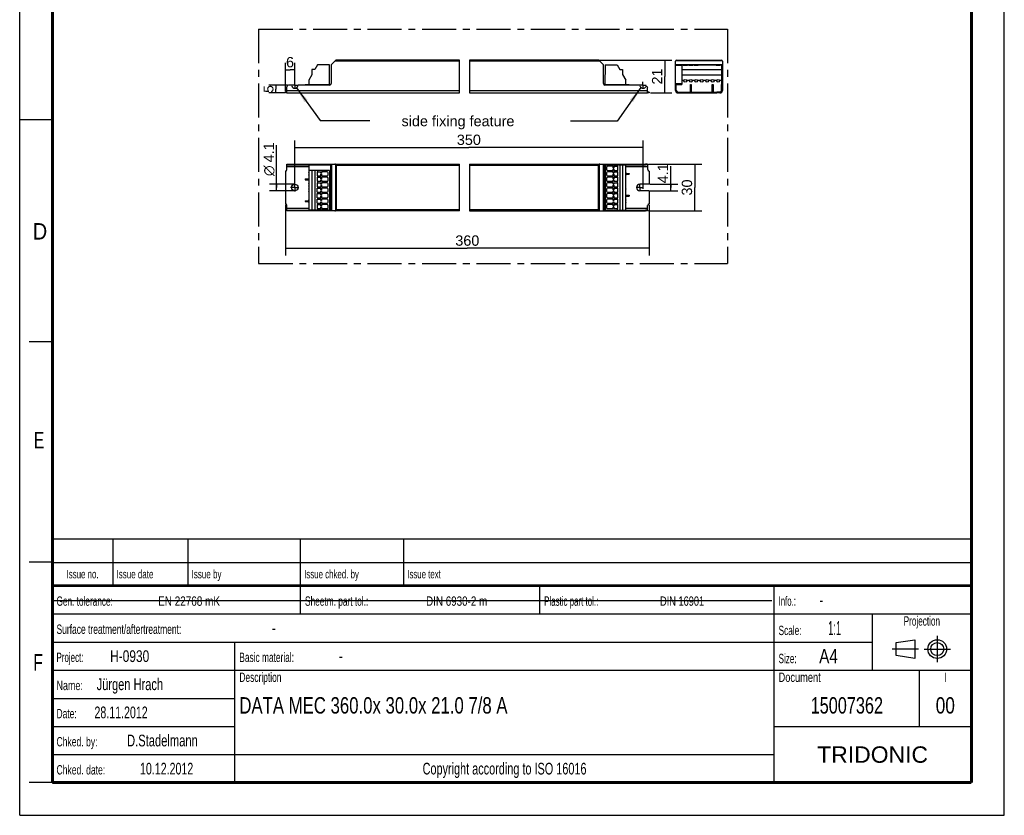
# Model space of a CAD drawing. Header units: millimetres. Extents: x 0 to 210, y 0 to 297.
# Tile 1 of 6: x 0 to 210, y 0 to 170. Entities that reach past the tile are written whole.
import ezdxf
from ezdxf.enums import TextEntityAlignment as Align

# ---------------------------------------------------------------- set-up
doc = ezdxf.new("R2010")
doc.units = ezdxf.units.MM
doc.header["$LTSCALE"] = 19.36
doc.linetypes.add('CENTER', pattern=[0.6, 0.375, -0.075, 0.075, -0.075])
doc.layers.get('0').update_dxf_attribs({"linetype": 'CONTINUOUS'})
for name, color, linetype in [('DEFAULT_1', 7, 'CENTER'), ('Z_AXIS', 7, 'CONTINUOUS'), ('Z_DIM_2D', 7, 'CONTINUOUS'), ('Z_NOTICE', 7, 'CONTINUOUS'), ('Z_SURFACE', 7, 'CONTINUOUS')]:
    doc.layers.add(name, color=color, linetype=linetype)
doc.styles.get("Standard").update_dxf_attribs({"font": 'txt', "width": 0.7})
doc.styles.add('TEXTSTYLE_2', font='txt', dxfattribs={"width": 0.75})
doc.styles.add('TEXTSTYLE_3', font='helveticaneueltw1g-ltcn.otf')
doc.styles.add('TEXTSTYLE_4', font='gdt', dxfattribs={"width": 0.7})
doc.styles.add('TEXTSTYLE_5', font='arial.ttf')
doc.dimstyles.new('DIMSTYLE_1', dxfattribs={"dimtxt": 2.2, "dimasz": 3.5, "dimexe": 0.18, "dimexo": 0.0625, "dimgap": 0.09, "dimtad": 1, "dimdec": 1, "dimlfac": 3, "dimdsep": 46, "dimtxsty": 'TEXTSTYLE_3', "dimblk": '_FILLED', "dimblk1": '_FILLED', "dimblk2": '_FILLED', "dimcen": 0.09, "dimclrt": 5, "dimadec": 0, "dimazin": 0, "dimtp": 0.1, "dimtm": 0.1, "dimtfac": 1, "dimtdec": 1, "dimtofl": 0, "dimtmove": 0, "dimatfit": 3, "dimldrblk": '_FILLED', "dimfxl": 1, "dimtolj": 1, "dimarcsym": 0})
doc.dimstyles.new('DIMSTYLE_2', dxfattribs={"dimtxt": 2.2, "dimasz": 3.5, "dimexe": 0.18, "dimexo": 0.0625, "dimgap": 0.09, "dimtad": 1, "dimdec": 1, "dimlfac": 3, "dimdsep": 46, "dimtxsty": 'TEXTSTYLE_3', "dimblk": '_FILLED', "dimblk1": '_FILLED', "dimblk2": '_FILLED', "dimcen": 0.09, "dimclrt": 5, "dimadec": 0, "dimazin": 0, "dimtp": 0.2, "dimtm": 0.2, "dimtfac": 1, "dimtdec": 1, "dimtofl": 0, "dimtmove": 0, "dimatfit": 3, "dimldrblk": '_FILLED', "dimfxl": 1, "dimtolj": 1, "dimarcsym": 0})
doc.dimstyles.new('DIMSTYLE_3', dxfattribs={"dimtxt": 2.2, "dimasz": 3.5, "dimexe": 0.18, "dimexo": 0.0625, "dimgap": 0.09, "dimtad": 1, "dimdec": 1, "dimlfac": 3, "dimdsep": 46, "dimtxsty": 'TEXTSTYLE_3', "dimblk": '_FILLED', "dimblk1": '_FILLED', "dimblk2": '_FILLED', "dimcen": 0.09, "dimclrt": 5, "dimadec": 0, "dimazin": 0, "dimtp": 0.5, "dimtm": 0.5, "dimtfac": 1, "dimtdec": 1, "dimtofl": 0, "dimtmove": 0, "dimatfit": 3, "dimldrblk": '_FILLED', "dimfxl": 1, "dimtolj": 1, "dimarcsym": 0})
doc.dimstyles.new('DIMSTYLE_4', dxfattribs={"dimtxt": 2.1, "dimasz": 3.5, "dimexe": 0.18, "dimexo": 0.0625, "dimgap": 0.09, "dimtad": 1, "dimdec": 1, "dimlfac": 3, "dimdsep": 46, "dimtxsty": 'TEXTSTYLE_3', "dimblk": '_FILLED', "dimblk1": '_FILLED', "dimblk2": '_FILLED', "dimcen": 0.09, "dimclrt": 5, "dimadec": 0, "dimazin": 0, "dimtp": 0.1, "dimtm": 0.1, "dimtfac": 1, "dimtdec": 1, "dimtofl": 0, "dimtmove": 0, "dimatfit": 3, "dimldrblk": '_FILLED', "dimfxl": 1, "dimtolj": 1, "dimarcsym": 0})
doc.dimstyles.get("Standard").update_dxf_attribs({"dimtxt": 3.5, "dimasz": 3.5, "dimexe": 0.18, "dimexo": 0.0625, "dimgap": 0.09, "dimtad": 1, "dimdec": 1, "dimdsep": 46, "dimtxsty": 'STANDARD', "dimblk": '_FILLED', "dimblk1": '_FILLED', "dimblk2": '_FILLED', "dimcen": 0.09, "dimclrt": 5, "dimadec": 0, "dimazin": 0, "dimtol": 1, "dimtp": 0.1, "dimtm": 0.1, "dimtfac": 1, "dimtdec": 1, "dimtofl": 0, "dimtmove": 0, "dimatfit": 3, "dimldrblk": '_FILLED', "dimfxl": 1, "dimtolj": 1, "dimarcsym": 0})

# ---------------------------------------------------------------- blocks, each defined once
blk = doc.blocks.new('SYMBOL_2_BL0', base_point=(192.31, 35.47))
at = {"color": 2, "linetype": 'CONTINUOUS'}
for p, q in [((186.91, 36.87), (190.91, 37.47)), ((186.91, 34.07), (186.91, 36.87)), ((190.91, 37.47), (190.91, 33.47)), ((190.91, 33.47), (186.91, 34.07))]:
    blk.add_line(p, q, dxfattribs=at)
for radius in [2, 1.4]:
    blk.add_circle((195.71, 35.47), radius, dxfattribs=at)
at = {"layer": 'DEFAULT_1', "color": 2, "linetype": 'CENTER'}
for p, q in [((195.71, 38.27), (195.71, 32.67)), ((191.71, 35.47), (186.11, 35.47)), ((192.91, 35.47), (198.5, 35.47))]:
    blk.add_line(p, q, dxfattribs=at)
blk = doc.blocks.new('*D0')
at = {"layer": 'Z_DIM_2D', "color": 2, "linetype": 'CONTINUOUS'}
for p, q in [((138.85, 133.96), (138.85, 138.53)), ((134.43, 134.64), (140.35, 134.64)), ((138.85, 134.64), (138.85, 133.96)), ((134.4, 133.28), (140.35, 133.28)), ((138.85, 133.28), (138.85, 133.96))]:
    blk.add_line(p, q, dxfattribs=at)
at = {"layer": 'Z_DIM_2D', "color": 5, "linetype": 'CONTINUOUS', "style": 'TEXTSTYLE_3'}
blk.add_text('4.1', height=2.2, rotation=90, dxfattribs=at).set_placement((138.3, 134.84))
blk = doc.blocks.new('_FILLED')
at = {"color": 0, "linetype": 'BYBLOCK'}
blk.add_solid([(0, 0), (-1, 0.125), (-1, -0.125)], dxfattribs=at)
blk = doc.blocks.new('_NONE')
blk = doc.blocks.new('*D1')
at = {"layer": 'Z_DIM_2D', "color": 2, "linetype": 'CONTINUOUS'}
for p, q in [((54.78, 133.96), (54.78, 143.02)), ((58.66, 134.64), (53.28, 134.64)), ((54.78, 134.64), (54.78, 133.96)), ((58.66, 133.28), (53.28, 133.28)), ((54.78, 133.28), (54.78, 133.96))]:
    blk.add_line(p, q, dxfattribs=at)
at = {"layer": 'Z_DIM_2D', "color": 5, "linetype": 'CONTINUOUS'}
for s, style, p in [('4.1', 'TEXTSTYLE_3', (54.23, 139.32)), ('n', 'TEXTSTYLE_4', (54.23, 136.39))]:
    blk.add_text(s, height=2.2, rotation=90, dxfattribs=dict(at, style=style)).set_placement(p)
blk = doc.blocks.new('*D2')
at = {"layer": 'Z_DIM_2D', "color": 2, "linetype": 'CONTINUOUS'}
for p, q in [((123.65, 161.14), (139.1, 161.14)), ((137.6, 161.14), (137.6, 157.64)), ((137.6, 154.14), (137.6, 157.64)), ((134.56, 154.14), (139.1, 154.14))]:
    blk.add_line(p, q, dxfattribs=at)
at = {"layer": 'Z_DIM_2D', "color": 5, "linetype": 'CONTINUOUS', "style": 'TEXTSTYLE_3'}
blk.add_text('21', height=2.2, rotation=90, dxfattribs=at).set_placement((137.05, 157.64), align=Align.CENTER)
blk = doc.blocks.new('*D3')
at = {"layer": 'Z_DIM_2D', "color": 2, "linetype": 'CONTINUOUS'}
for p, q in [((56.66, 154.41), (56.66, 160.55)), ((58.66, 156.45), (58.66, 160.55)), ((56.66, 159.05), (57.66, 159.05)), ((58.66, 159.05), (57.66, 159.05))]:
    blk.add_line(p, q, dxfattribs=at)
at = {"layer": 'Z_DIM_2D', "color": 5, "linetype": 'CONTINUOUS', "style": 'TEXTSTYLE_3'}
blk.add_text('6', height=2.2, dxfattribs=at).set_placement((57.66, 159.6), align=Align.CENTER)
blk = doc.blocks.new('*D4')
at = {"layer": 'Z_DIM_2D', "color": 2, "linetype": 'CONTINUOUS'}
for p, q in [((56.66, 130.23), (56.66, 119.48)), ((134.27, 130.23), (134.27, 119.48)), ((56.66, 120.98), (95.47, 120.98)), ((134.27, 120.98), (95.47, 120.98))]:
    blk.add_line(p, q, dxfattribs=at)
at = {"layer": 'Z_DIM_2D', "color": 5, "linetype": 'CONTINUOUS', "style": 'TEXTSTYLE_3'}
blk.add_text('360', height=2.2, dxfattribs=at).set_placement((95.47, 121.53), align=Align.CENTER)
blk = doc.blocks.new('*D5')
at = {"layer": 'Z_DIM_2D', "color": 2, "linetype": 'CONTINUOUS'}
for p, q in [((134.1, 138.96), (145.46, 138.96)), ((143.96, 138.96), (143.96, 133.96)), ((143.96, 128.96), (143.96, 133.96)), ((134.09, 128.96), (145.46, 128.96))]:
    blk.add_line(p, q, dxfattribs=at)
at = {"layer": 'Z_DIM_2D', "color": 5, "linetype": 'CONTINUOUS', "style": 'TEXTSTYLE_3'}
blk.add_text('30', height=2.2, rotation=90, dxfattribs=at).set_placement((143.41, 133.96), align=Align.CENTER)
blk = doc.blocks.new('*D6')
at = {"layer": 'Z_DIM_2D', "color": 2, "linetype": 'CONTINUOUS'}
for p, q in [((58.66, 134.84), (58.66, 143.99)), ((132.94, 136.06), (132.94, 143.99)), ((58.66, 142.49), (95.8, 142.49)), ((132.94, 142.49), (95.8, 142.49))]:
    blk.add_line(p, q, dxfattribs=at)
at = {"layer": 'Z_DIM_2D', "color": 5, "linetype": 'CONTINUOUS', "style": 'TEXTSTYLE_3'}
blk.add_text('350', height=2.2, dxfattribs=at).set_placement((95.8, 143.04), align=Align.CENTER)
blk = doc.blocks.new('*D7')
at = {"layer": 'Z_DIM_2D', "color": 2, "linetype": 'CONTINUOUS'}
for p, q in [((57.14, 155.8), (53.14, 155.8)), ((54.64, 155.8), (54.64, 154.97)), ((56.53, 154.14), (53.14, 154.14)), ((54.64, 154.14), (54.64, 154.97))]:
    blk.add_line(p, q, dxfattribs=at)
at = {"layer": 'Z_DIM_2D', "color": 5, "linetype": 'CONTINUOUS', "style": 'TEXTSTYLE_3'}
blk.add_text('5', height=2.1, rotation=90, dxfattribs=at).set_placement((54.12, 154.97), align=Align.CENTER)

msp = doc.modelspace()

# ---------------------------------------------------------------- linework, layer by layer
at = {"color": 2, "linetype": 'CONTINUOUS'}
for p, q in [((0, 0), (0, 297)), ((210, 0), (210, 297)), ((93.811, 154.137), (93.811, 161.137)), ((95.922, 161.137), (95.922, 154.137)), ((0, 148.5), (7, 148.5)), ((93.811, 128.958), (93.811, 138.958)), ((95.922, 138.958), (95.922, 128.958)), ((7, 101), (2, 101)), ((6.914, 48.96), (6.914, 58.96)), ((6.914, 58.96), (202.914, 58.96)), ((19.914, 48.96), (19.914, 58.96)), ((35.914, 48.96), (35.914, 58.96)), ((59.914, 48.96), (59.914, 58.96)), ((81.914, 48.96), (81.914, 58.96)), ((202.914, 48.96), (202.914, 58.96)), ((7, 54), (2, 54)), ((6.914, 53.96), (202.914, 53.96)), ((6.914, 6.96), (6.914, 48.96)), ((6.914, 48.96), (202.914, 48.96)), ((6.914, 48.96), (202.914, 48.96)), ((59.914, 42.96), (59.914, 48.96)), ((110.914, 42.96), (110.914, 48.96)), ((160.914, 6.96), (160.914, 48.96)), ((202.914, 6.96), (202.914, 48.96)), ((6.914, 42.96), (202.914, 42.96)), ((181.914, 30.96), (181.914, 42.96)), ((6.914, 36.96), (181.914, 36.96)), ((45.914, 6.96), (45.914, 36.96)), ((6.914, 30.96), (202.914, 30.96)), ((191.914, 18.96), (191.914, 30.96)), ((6.914, 24.96), (45.914, 24.96)), ((6.914, 18.96), (45.914, 18.96)), ((160.914, 18.96), (202.914, 18.96)), ((6.914, 12.96), (160.914, 12.96)), ((7, 7), (2, 7)), ((6.914, 6.96), (202.914, 6.96)), ((0, 0), (210, 0))]:
    msp.add_line(p, q, dxfattribs=at)
at = {"color": 7, "linetype": 'CONTINUOUS'}
for p, q in [((63.52, 160.12), (62.98, 159.155)), ((66.062, 160.12), (63.52, 160.12)), ((66.095, 155.954), (66.062, 160.12)), ((66.429, 160.04), (66.429, 156.137)), ((66.497, 160.205), (67.36, 161.069)), ((93.811, 161.137), (67.525, 161.137)), ((123.405, 161.137), (95.922, 161.137)), ((123.57, 161.069), (124.434, 160.205)), ((124.502, 156.137), (124.502, 160.04)), ((124.869, 160.12), (124.835, 155.954)), ((124.869, 160.12), (127.444, 160.12)), ((127.444, 160.12), (127.969, 159.154)), ((139.88, 154.67), (139.88, 160.904)), ((140.113, 161.137), (149.647, 161.137)), ((141.23, 160.12), (141.23, 155.954)), ((149.697, 160.12), (149.697, 155.954)), ((149.88, 160.904), (149.88, 154.67)), ((62.329, 158.024), (61.662, 156.872)), ((62.329, 159.155), (62.329, 158.024)), ((62.98, 159.155), (62.329, 159.155)), ((127.969, 159.154), (128.602, 159.154)), ((128.602, 159.154), (128.602, 158.057)), ((128.602, 158.057), (129.269, 156.87)), ((141.23, 159.155), (149.697, 159.155)), ((141.23, 158.024), (149.697, 158.024)), ((56.995, 154.137), (56.995, 155.47)), ((57.846, 155.804), (57.329, 155.804)), ((66.095, 155.804), (59.479, 155.804)), ((60.912, 155.837), (60.912, 155.804)), ((60.979, 155.904), (61.662, 155.904)), ((61.662, 156.872), (61.662, 155.804)), ((61.662, 155.954), (66.374, 155.954)), ((124.557, 155.954), (129.269, 155.954)), ((132.119, 155.804), (124.835, 155.804)), ((129.269, 155.804), (129.269, 156.87)), ((129.269, 155.904), (129.952, 155.904)), ((130.019, 155.804), (130.019, 155.837)), ((139.88, 155.804), (140.047, 155.804)), ((140.047, 154.67), (140.047, 155.954)), ((140.047, 155.954), (141.23, 155.954)), ((143.047, 154.304), (143.047, 155.904)), ((143.047, 155.904), (143.213, 155.904)), ((143.213, 155.904), (143.213, 154.304)), ((147.713, 155.904), (147.88, 155.904)), ((147.713, 154.304), (147.713, 155.904)), ((147.88, 155.904), (147.88, 154.304)), ((149.697, 155.954), (149.713, 155.954)), ((149.713, 154.67), (149.713, 155.954)), ((149.713, 155.804), (149.88, 155.804)), ((56.995, 154.137), (93.811, 154.137)), ((95.922, 154.137), (133.935, 154.137)), ((133.935, 154.137), (133.935, 155.226)), ((140.413, 154.304), (141.047, 154.304)), ((140.413, 154.137), (141.047, 154.137)), ((149.347, 154.304), (148.713, 154.304)), ((149.347, 154.137), (148.713, 154.137)), ((56.995, 137.792), (56.995, 138.958)), ((56.995, 138.958), (93.811, 138.958)), ((56.995, 138.792), (66.374, 138.792)), ((61.662, 138.792), (61.662, 137.608)), ((66.374, 129.125), (66.374, 138.792)), ((66.429, 138.958), (66.429, 128.958)), ((95.922, 138.958), (133.458, 138.958)), ((124.502, 138.958), (124.502, 128.958)), ((124.557, 138.792), (133.458, 138.792)), ((124.557, 138.792), (124.557, 129.125)), ((124.835, 138.775), (129.269, 138.775)), ((124.835, 138.775), (124.835, 129.142)), ((124.869, 138.775), (124.869, 129.142)), ((127.969, 138.775), (127.969, 129.142)), ((128.602, 138.775), (128.602, 129.142)), ((129.269, 138.792), (129.269, 138.775)), ((133.935, 138.792), (133.935, 137.792)), ((66.095, 137.608), (61.662, 137.608)), ((62.329, 137.608), (62.329, 129.142)), ((62.98, 137.608), (62.98, 129.142)), ((66.062, 137.608), (66.062, 129.142)), ((66.095, 137.608), (66.095, 129.142)), ((129.269, 136.958), (130.019, 136.958)), ((129.269, 136.792), (130.019, 136.792)), ((130.019, 136.958), (130.019, 136.792)), ((60.912, 135.792), (60.912, 135.625)), ((60.912, 135.792), (61.662, 135.792)), ((60.912, 135.625), (61.662, 135.625)), ((60.912, 131.125), (60.912, 130.958)), ((60.912, 131.125), (61.662, 131.125)), ((60.912, 130.958), (61.662, 130.958)), ((129.269, 132.292), (130.019, 132.292)), ((129.269, 132.125), (130.019, 132.125)), ((130.019, 132.292), (130.019, 132.125)), ((56.995, 128.958), (56.995, 130.125)), ((56.995, 129.125), (66.374, 129.125)), ((93.811, 128.958), (56.995, 128.958)), ((61.662, 129.142), (61.662, 129.125)), ((66.095, 129.142), (61.662, 129.142)), ((95.922, 128.958), (133.458, 128.958)), ((124.557, 129.125), (133.458, 129.125)), ((124.835, 129.142), (129.269, 129.142)), ((129.269, 129.142), (129.269, 129.125)), ((133.935, 129.125), (133.935, 130.125)), ((7.1, 45.829), (160.431, 45.819))]:
    msp.add_line(p, q, dxfattribs=at)
at = {"color": 9, "linetype": 'CONTINUOUS'}
for p, q in [((93.811, 160.904), (67.195, 160.904)), ((123.735, 160.904), (95.922, 160.904)), ((139.88, 160.205), (149.88, 160.205)), ((139.88, 160.04), (141.23, 160.04)), ((139.948, 161.069), (149.812, 161.069)), ((149.697, 160.04), (149.88, 160.04)), ((139.88, 156.137), (141.23, 156.137)), ((139.88, 155.47), (140.047, 155.47)), ((143.047, 155.837), (143.213, 155.837)), ((147.713, 155.837), (147.88, 155.837)), ((149.697, 156.137), (149.88, 156.137)), ((149.713, 155.47), (149.88, 155.47)), ((56.995, 154.67), (93.811, 154.67)), ((95.922, 154.67), (133.935, 154.67)), ((57.329, 138.958), (57.329, 138.792)), ((57.846, 138.792), (57.846, 138.958)), ((58.009, 138.792), (58.009, 138.958)), ((59.315, 138.958), (59.315, 138.792)), ((59.479, 138.958), (59.479, 138.792)), ((66.095, 138.958), (66.095, 138.792)), ((66.497, 138.958), (66.497, 128.958)), ((67.36, 138.89), (67.36, 129.027)), ((67.525, 138.725), (67.525, 129.192)), ((67.525, 138.725), (93.811, 138.725)), ((95.922, 138.725), (123.405, 138.725)), ((123.405, 138.725), (123.405, 129.192)), ((123.57, 138.89), (123.57, 129.027)), ((124.434, 138.958), (124.434, 128.958)), ((124.835, 138.792), (124.835, 138.958)), ((132.119, 138.792), (132.119, 138.958)), ((132.282, 138.792), (132.282, 138.958)), ((56.995, 138.425), (61.662, 138.425)), ((129.269, 138.425), (133.935, 138.425)), ((129.952, 136.958), (129.952, 136.792)), ((60.979, 135.792), (60.979, 135.625)), ((60.979, 131.125), (60.979, 130.958)), ((129.952, 132.292), (129.952, 132.125)), ((61.662, 129.492), (56.995, 129.492)), ((57.329, 129.125), (57.329, 128.958)), ((57.846, 128.958), (57.846, 129.125)), ((58.009, 128.958), (58.009, 129.125)), ((59.315, 129.125), (59.315, 128.958)), ((59.479, 129.125), (59.479, 128.958)), ((66.095, 129.125), (66.095, 128.958)), ((93.811, 129.192), (67.525, 129.192)), ((123.405, 129.192), (95.922, 129.192)), ((124.835, 128.958), (124.835, 129.125)), ((133.935, 129.492), (129.269, 129.492)), ((132.119, 128.958), (132.119, 129.125)), ((132.282, 128.958), (132.282, 129.125))]:
    msp.add_line(p, q, dxfattribs=at)
at = {"color": 7, "linetype": 'CONTINUOUS'}
for points, const_width in [([(7, 7), (7, 290)], 0.7), ([(203, 7), (203, 290)], 0.7), ([(7, 49), (203, 49)], 0.5), ([(7, 7), (203, 7)], 0.7)]:
    msp.add_lwpolyline(points, dxfattribs=dict(at, const_width=const_width))
for points in [[(67.36, 138.89), (67.339, 138.909), (67.315, 138.925), (67.289, 138.939), (67.26, 138.949), (67.229, 138.956), (67.195, 138.958)], [(67.412, 138.839), (67.385, 138.865), (67.36, 138.89)], [(67.525, 138.725), (67.496, 138.754), (67.468, 138.783), (67.412, 138.839)], [(123.519, 138.839), (123.463, 138.783), (123.435, 138.754), (123.405, 138.725)], [(123.57, 138.89), (123.545, 138.865), (123.519, 138.839)], [(123.735, 138.958), (123.702, 138.956), (123.671, 138.949), (123.642, 138.939), (123.615, 138.925), (123.591, 138.909), (123.57, 138.89)], [(67.195, 128.958), (67.229, 128.961), (67.26, 128.968), (67.289, 128.978), (67.315, 128.992), (67.339, 129.008), (67.36, 129.027)], [(67.412, 129.078), (67.385, 129.052), (67.36, 129.027)], [(67.525, 129.192), (67.496, 129.163), (67.468, 129.134), (67.412, 129.078)], [(123.405, 129.192), (123.434, 129.163), (123.463, 129.134), (123.519, 129.078)], [(123.519, 129.078), (123.546, 129.052), (123.57, 129.027)], [(123.57, 129.027), (123.591, 129.008), (123.615, 128.992), (123.642, 128.978), (123.671, 128.968), (123.702, 128.961), (123.735, 128.958)]]:
    msp.add_lwpolyline(points, dxfattribs=at)
for centre, radius, start, end in [((66.662, 160.04), 0.233, 135, 180), ((67.525, 160.904), 0.233, 90, 135), ((123.405, 160.904), 0.233, 45, 90), ((124.269, 160.04), 0.233, 0, 45), ((140.113, 160.904), 0.233, 90, 180), ((149.647, 160.904), 0.233, 0, 90), ((57.329, 155.47), 0.333, 90, 180), ((57.846, 155.637), 0.167, 11.53696, 90), ((58.662, 155.804), 0.667, 191.53696, 348.46304), ((59.479, 155.637), 0.167, 90, 168.46304), ((60.979, 155.837), 0.0667, 90, 180), ((66.095, 156.137), 0.333, 270, 360), ((124.835, 156.137), 0.333, 180, 270), ((129.952, 155.837), 0.0667, 0, 90), ((132.119, 155.637), 0.167, 11.53696, 90), ((132.935, 155.804), 0.667, 191.53696, 321.61591), ((140.413, 154.67), 0.533, 180, 270), ((140.413, 154.67), 0.367, 180, 270), ((149.347, 154.67), 0.533, 270, 360), ((149.347, 154.67), 0.367, 270, 360)]:
    msp.add_arc(centre, radius, start, end, dxfattribs=at)
at = {"layer": 'DEFAULT_1', "color": 5, "linetype": 'CENTER'}
for p, q in [((50.967, 167.757), (50.967, 117.744)), ((50.967, 167.757), (150.982, 167.757)), ((150.982, 167.757), (150.982, 117.744)), ((50.967, 117.744), (150.982, 117.744))]:
    msp.add_line(p, q, dxfattribs=at)
at = {"layer": 'Z_AXIS', "color": 7, "linetype": 'CENTER'}
for p, q in [((58.662, 155.804), (57.991, 155.804)), ((58.662, 155.804), (58.662, 156.475)), ((58.662, 155.804), (58.662, 155.133)), ((58.662, 155.804), (59.333, 155.804)), ((132.935, 155.804), (132.234, 155.804)), ((132.935, 155.804), (132.935, 156.506)), ((132.935, 155.804), (133.637, 155.804)), ((132.935, 155.804), (132.935, 155.102)), ((132.935, 140.958), (132.935, 132.745)), ((58.662, 133.958), (58.662, 134.841)), ((132.269, 133.958), (132.269, 134.741)), ((58.662, 133.958), (57.779, 133.958)), ((58.662, 133.958), (58.662, 133.076)), ((58.662, 133.958), (59.545, 133.958)), ((132.269, 133.958), (131.486, 133.958)), ((132.269, 133.958), (133.052, 133.958)), ((132.269, 133.958), (132.269, 133.175))]:
    msp.add_line(p, q, dxfattribs=at)
at = {"layer": 'Z_AXIS', "color": 7, "linetype": 'CONTINUOUS'}
for p, q in [((141.23, 156.872), (141.695, 156.872)), ((142.231, 156.872), (142.862, 156.872)), ((143.398, 156.872), (144.029, 156.872)), ((144.564, 156.872), (145.195, 156.872)), ((145.731, 156.872), (146.362, 156.872)), ((146.898, 156.872), (147.529, 156.872)), ((148.064, 156.872), (148.695, 156.872)), ((149.231, 156.872), (149.697, 156.872)), ((56.662, 154.137), (56.662, 154.304)), ((56.995, 154.304), (56.662, 154.304)), ((56.995, 154.137), (56.662, 154.137)), ((134.269, 154.304), (133.935, 154.304)), ((134.269, 154.137), (133.935, 154.137)), ((134.269, 154.304), (134.269, 154.137)), ((141.047, 154.304), (148.713, 154.304)), ((141.047, 154.137), (148.713, 154.137)), ((141.38, 154.137), (141.38, 154.304)), ((144.197, 154.137), (144.197, 154.304)), ((145.563, 154.137), (145.563, 154.304)), ((148.38, 154.137), (148.38, 154.304)), ((129.269, 129.142), (129.269, 138.775)), ((133.935, 138.958), (133.458, 138.958)), ((133.458, 138.792), (133.458, 138.958)), ((133.935, 138.792), (133.458, 138.792)), ((133.935, 138.958), (133.935, 138.792)), ((56.662, 137.458), (56.662, 134.642)), ((61.662, 137.608), (61.662, 129.142)), ((134.269, 137.458), (134.269, 134.642)), ((56.662, 134.642), (56.695, 134.642)), ((56.762, 133.342), (56.762, 134.575)), ((134.269, 134.642), (132.269, 134.642)), ((56.662, 133.275), (56.662, 130.458)), ((56.662, 133.275), (56.695, 133.275)), ((134.269, 133.275), (132.269, 133.275)), ((134.269, 133.275), (134.269, 130.458)), ((133.935, 129.125), (133.458, 129.125)), ((133.458, 128.958), (133.458, 129.125)), ((133.935, 128.958), (133.458, 128.958)), ((133.935, 129.125), (133.935, 128.958))]:
    msp.add_line(p, q, dxfattribs=at)
at = {"layer": 'Z_AXIS', "color": 9, "linetype": 'CONTINUOUS'}
for p, q in [((141.047, 154.304), (141.047, 154.137)), ((144.263, 154.304), (144.263, 154.137)), ((145.497, 154.304), (145.497, 154.137)), ((148.713, 154.304), (148.713, 154.137))]:
    msp.add_line(p, q, dxfattribs=at)
at = {"layer": 'Z_AXIS', "color": 7, "linetype": 'CONTINUOUS'}
for points in [[(61.758, 136.875), (61.757, 136.906), (61.754, 136.937), (61.749, 136.968), (61.742, 136.998), (61.734, 137.027), (61.723, 137.054), (61.711, 137.08), (61.696, 137.104), (61.68, 137.125), (61.662, 137.143)], [(61.662, 136.607), (61.68, 136.625), (61.696, 136.646), (61.711, 136.67), (61.723, 136.696), (61.734, 136.723), (61.742, 136.752), (61.749, 136.782), (61.754, 136.813), (61.757, 136.844), (61.758, 136.875)], [(129.269, 138.305), (129.252, 138.288), (129.236, 138.267), (129.222, 138.244), (129.211, 138.218), (129.2, 138.191), (129.192, 138.163), (129.186, 138.133), (129.181, 138.103), (129.178, 138.073), (129.178, 138.042)], [(129.178, 138.042), (129.178, 138.011), (129.181, 137.98), (129.186, 137.95), (129.192, 137.921), (129.2, 137.892), (129.211, 137.865), (129.222, 137.84), (129.236, 137.816), (129.252, 137.796), (129.269, 137.778)], [(129.269, 137.139), (129.252, 137.121), (129.236, 137.1), (129.222, 137.077), (129.211, 137.052), (129.2, 137.025), (129.192, 136.996), (129.186, 136.967), (129.181, 136.937), (129.178, 136.906), (129.178, 136.875)], [(129.178, 136.875), (129.178, 136.844), (129.181, 136.814), (129.186, 136.784), (129.192, 136.754), (129.2, 136.726), (129.211, 136.699), (129.222, 136.673), (129.236, 136.65), (129.252, 136.629), (129.269, 136.611)], [(61.758, 135.708), (61.757, 135.74), (61.754, 135.771), (61.749, 135.801), (61.742, 135.831), (61.734, 135.86), (61.723, 135.888), (61.711, 135.914), (61.696, 135.937), (61.68, 135.958), (61.662, 135.976)], [(61.662, 135.441), (61.68, 135.459), (61.696, 135.48), (61.711, 135.503), (61.723, 135.529), (61.734, 135.557), (61.742, 135.586), (61.749, 135.616), (61.754, 135.646), (61.757, 135.677), (61.758, 135.708)], [(61.758, 134.542), (61.757, 134.573), (61.754, 134.604), (61.749, 134.635), (61.742, 134.665), (61.734, 134.693), (61.723, 134.721), (61.711, 134.747), (61.696, 134.771), (61.68, 134.792), (61.662, 134.81)], [(61.662, 134.274), (61.68, 134.292), (61.696, 134.313), (61.711, 134.337), (61.723, 134.363), (61.734, 134.39), (61.742, 134.419), (61.749, 134.449), (61.754, 134.48), (61.757, 134.51), (61.758, 134.542)], [(129.269, 135.972), (129.252, 135.954), (129.236, 135.934), (129.222, 135.911), (129.211, 135.885), (129.2, 135.858), (129.192, 135.829), (129.186, 135.8), (129.181, 135.77), (129.178, 135.739), (129.178, 135.708)], [(129.178, 135.708), (129.178, 135.678), (129.181, 135.647), (129.186, 135.617), (129.192, 135.587), (129.2, 135.559), (129.211, 135.532), (129.222, 135.506), (129.236, 135.483), (129.252, 135.463), (129.269, 135.445)], [(129.269, 134.805), (129.252, 134.788), (129.236, 134.767), (129.222, 134.744), (129.211, 134.718), (129.2, 134.691), (129.192, 134.663), (129.186, 134.633), (129.181, 134.603), (129.178, 134.573), (129.178, 134.542)], [(129.178, 134.542), (129.178, 134.511), (129.181, 134.48), (129.186, 134.45), (129.192, 134.421), (129.2, 134.392), (129.211, 134.365), (129.222, 134.34), (129.236, 134.316), (129.252, 134.296), (129.269, 134.278)], [(61.758, 133.375), (61.757, 133.406), (61.754, 133.437), (61.749, 133.468), (61.742, 133.498), (61.734, 133.527), (61.723, 133.554), (61.711, 133.58), (61.696, 133.604), (61.68, 133.625), (61.662, 133.643)], [(61.662, 133.107), (61.68, 133.125), (61.696, 133.146), (61.711, 133.17), (61.723, 133.196), (61.734, 133.223), (61.742, 133.252), (61.749, 133.282), (61.754, 133.313), (61.757, 133.344), (61.758, 133.375)], [(61.758, 132.208), (61.757, 132.24), (61.754, 132.271), (61.749, 132.301), (61.742, 132.331), (61.734, 132.36), (61.723, 132.388), (61.711, 132.414), (61.696, 132.437), (61.68, 132.458), (61.662, 132.476)], [(129.269, 133.639), (129.252, 133.621), (129.236, 133.6), (129.222, 133.577), (129.211, 133.552), (129.2, 133.525), (129.192, 133.496), (129.186, 133.467), (129.181, 133.437), (129.178, 133.406), (129.178, 133.375)], [(129.178, 133.375), (129.178, 133.344), (129.181, 133.314), (129.186, 133.284), (129.192, 133.254), (129.2, 133.226), (129.211, 133.199), (129.222, 133.173), (129.236, 133.15), (129.252, 133.129), (129.269, 133.111)], [(129.269, 132.472), (129.252, 132.454), (129.236, 132.434), (129.222, 132.411), (129.211, 132.385), (129.2, 132.358), (129.192, 132.329), (129.186, 132.3), (129.181, 132.27), (129.178, 132.239), (129.178, 132.208)], [(61.662, 131.941), (61.68, 131.959), (61.696, 131.98), (61.711, 132.003), (61.723, 132.029), (61.734, 132.057), (61.742, 132.086), (61.749, 132.116), (61.754, 132.146), (61.757, 132.177), (61.758, 132.208)], [(61.758, 131.042), (61.757, 131.073), (61.754, 131.104), (61.749, 131.135), (61.742, 131.165), (61.734, 131.193), (61.723, 131.221), (61.711, 131.247), (61.696, 131.271), (61.68, 131.292), (61.662, 131.31)], [(61.662, 130.774), (61.68, 130.792), (61.696, 130.813), (61.711, 130.837), (61.723, 130.863), (61.734, 130.89), (61.742, 130.919), (61.749, 130.949), (61.754, 130.98), (61.757, 131.01), (61.758, 131.042)], [(129.178, 132.208), (129.178, 132.178), (129.181, 132.147), (129.186, 132.117), (129.192, 132.087), (129.2, 132.059), (129.211, 132.032), (129.222, 132.006), (129.236, 131.983), (129.252, 131.963), (129.269, 131.945)], [(129.269, 131.305), (129.252, 131.288), (129.236, 131.267), (129.222, 131.244), (129.211, 131.218), (129.2, 131.191), (129.192, 131.163), (129.186, 131.133), (129.181, 131.103), (129.178, 131.073), (129.178, 131.042)], [(129.178, 131.042), (129.178, 131.011), (129.181, 130.98), (129.186, 130.95), (129.192, 130.921), (129.2, 130.892), (129.211, 130.865), (129.222, 130.84), (129.236, 130.816), (129.252, 130.796), (129.269, 130.778)], [(61.758, 129.875), (61.757, 129.906), (61.754, 129.937), (61.749, 129.968), (61.742, 129.998), (61.734, 130.027), (61.723, 130.054), (61.711, 130.08), (61.696, 130.104), (61.68, 130.125), (61.662, 130.143)], [(61.662, 129.607), (61.68, 129.625), (61.696, 129.646), (61.711, 129.67), (61.723, 129.696), (61.734, 129.723), (61.742, 129.752), (61.749, 129.782), (61.754, 129.813), (61.757, 129.844), (61.758, 129.875)], [(129.269, 130.139), (129.252, 130.121), (129.236, 130.1), (129.222, 130.077), (129.211, 130.052), (129.2, 130.025), (129.192, 129.996), (129.186, 129.967), (129.181, 129.937), (129.178, 129.906), (129.178, 129.875)], [(129.178, 129.875), (129.178, 129.844), (129.181, 129.814), (129.186, 129.784), (129.192, 129.754), (129.2, 129.726), (129.211, 129.699), (129.222, 129.673), (129.236, 129.65), (129.252, 129.629), (129.269, 129.611)]]:
    msp.add_lwpolyline(points, dxfattribs=at)
for centre, radius in [((141.963, 156.737), 0.3), ((143.13, 156.737), 0.3), ((144.297, 156.737), 0.3), ((145.463, 156.737), 0.3), ((146.63, 156.737), 0.3), ((147.797, 156.737), 0.3), ((148.963, 156.737), 0.3), ((58.662, 133.958), 0.683)]:
    msp.add_circle(centre, radius, dxfattribs=at)
for centre, radius, start, end in [((133.669, 155.226), 0.267, 0, 142.21684), ((56.662, 137.792), 0.333, 270, 360), ((134.269, 137.792), 0.333, 180, 270), ((56.695, 134.575), 0.0667, 0, 90), ((132.269, 133.958), 0.683, 90, 270), ((56.695, 133.342), 0.0667, 270, 360), ((56.662, 130.125), 0.333, 0, 90), ((134.269, 130.125), 0.333, 90, 180)]:
    msp.add_arc(centre, radius, start, end, dxfattribs=at)
at = {"layer": 'Z_SURFACE', "color": 7, "linetype": 'CONTINUOUS'}
for p, q in [((141.23, 160.12), (149.697, 160.12)), ((141.53, 160.12), (141.53, 160.037)), ((141.53, 160.037), (142.397, 160.037)), ((141.855, 160.12), (141.855, 160.037)), ((142.072, 160.12), (142.072, 160.037)), ((142.397, 160.12), (142.397, 160.037)), ((142.697, 160.12), (142.697, 160.037)), ((142.697, 160.037), (143.563, 160.037)), ((143.022, 160.12), (143.022, 160.037)), ((143.238, 160.12), (143.238, 160.037)), ((143.563, 160.12), (143.563, 160.037)), ((143.863, 160.12), (143.863, 160.037)), ((143.863, 160.037), (144.73, 160.037)), ((144.188, 160.12), (144.188, 160.037)), ((144.405, 160.12), (144.405, 160.037)), ((144.73, 160.12), (144.73, 160.037)), ((145.03, 160.12), (145.03, 160.037)), ((145.897, 160.037), (145.03, 160.037)), ((145.355, 160.12), (145.355, 160.037)), ((145.572, 160.12), (145.572, 160.037)), ((145.897, 160.12), (145.897, 160.037)), ((146.197, 160.12), (146.197, 160.037)), ((147.063, 160.037), (146.197, 160.037)), ((146.522, 160.12), (146.522, 160.037)), ((146.738, 160.12), (146.738, 160.037)), ((147.063, 160.12), (147.063, 160.037)), ((147.363, 160.12), (147.363, 160.037)), ((148.23, 160.037), (147.363, 160.037)), ((147.688, 160.12), (147.688, 160.037)), ((147.905, 160.12), (147.905, 160.037)), ((148.23, 160.12), (148.23, 160.037)), ((148.53, 160.12), (148.53, 160.037)), ((148.53, 160.037), (149.397, 160.037)), ((148.855, 160.12), (148.855, 160.037)), ((149.072, 160.12), (149.072, 160.037)), ((149.397, 160.12), (149.397, 160.037)), ((127.444, 138.775), (127.444, 138.475)), ((63.474, 137.308), (63.474, 136.442)), ((63.474, 137.308), (64.222, 137.308)), ((63.52, 137.608), (63.52, 137.308)), ((64.222, 136.983), (64.222, 137.308)), ((64.389, 136.983), (64.222, 136.983)), ((64.222, 136.442), (64.222, 136.767)), ((64.222, 136.767), (64.389, 136.767)), ((64.389, 137.308), (64.389, 136.983)), ((65.562, 137.308), (64.389, 137.308)), ((64.389, 136.767), (64.389, 136.442)), ((65.795, 136.675), (65.795, 137.075)), ((125.135, 138.242), (125.135, 137.842)), ((125.135, 137.075), (125.135, 136.675)), ((126.542, 138.475), (125.369, 138.475)), ((125.369, 137.608), (126.542, 137.608)), ((126.542, 137.308), (125.369, 137.308)), ((126.542, 138.15), (126.542, 138.475)), ((126.709, 138.15), (126.542, 138.15)), ((126.542, 137.933), (126.709, 137.933)), ((126.542, 137.608), (126.542, 137.933)), ((126.542, 136.983), (126.542, 137.308)), ((126.709, 136.983), (126.542, 136.983)), ((126.542, 136.767), (126.709, 136.767)), ((126.542, 136.442), (126.542, 136.767)), ((126.709, 138.475), (127.49, 138.475)), ((126.709, 138.475), (126.709, 138.15)), ((126.709, 137.933), (126.709, 137.608)), ((126.709, 137.608), (127.49, 137.608)), ((126.709, 137.308), (127.49, 137.308)), ((126.709, 137.308), (126.709, 136.983)), ((126.709, 136.767), (126.709, 136.442)), ((127.444, 137.608), (127.444, 137.308)), ((127.49, 138.475), (127.49, 137.608)), ((127.49, 137.308), (127.49, 136.442)), ((63.474, 136.442), (64.222, 136.442)), ((63.474, 136.142), (63.474, 135.275)), ((63.474, 136.142), (64.222, 136.142)), ((63.474, 135.275), (64.222, 135.275)), ((63.474, 134.975), (63.474, 134.108)), ((63.474, 134.975), (64.222, 134.975)), ((63.52, 136.442), (63.52, 136.142)), ((63.52, 135.275), (63.52, 134.975)), ((64.222, 135.817), (64.222, 136.142)), ((64.389, 135.817), (64.222, 135.817)), ((64.222, 135.275), (64.222, 135.6)), ((64.222, 135.6), (64.389, 135.6)), ((64.222, 134.65), (64.222, 134.975)), ((64.389, 134.65), (64.222, 134.65)), ((64.222, 134.433), (64.222, 134.108)), ((64.222, 134.433), (64.389, 134.433)), ((64.389, 136.442), (65.562, 136.442)), ((64.389, 136.142), (64.389, 135.817)), ((65.562, 136.142), (64.389, 136.142)), ((64.389, 135.6), (64.389, 135.275)), ((64.389, 135.275), (65.562, 135.275)), ((64.389, 134.975), (64.389, 134.65)), ((65.562, 134.975), (64.389, 134.975)), ((64.389, 134.433), (64.389, 134.108)), ((65.795, 135.508), (65.795, 135.908)), ((65.795, 134.342), (65.795, 134.742)), ((125.135, 135.908), (125.135, 135.508)), ((125.135, 134.742), (125.135, 134.342)), ((125.369, 136.442), (126.542, 136.442)), ((126.542, 136.142), (125.369, 136.142)), ((125.369, 135.275), (126.542, 135.275)), ((126.542, 134.975), (125.369, 134.975)), ((126.542, 135.817), (126.542, 136.142)), ((126.709, 135.817), (126.542, 135.817)), ((126.542, 135.6), (126.709, 135.6)), ((126.542, 135.275), (126.542, 135.6)), ((126.542, 134.65), (126.542, 134.975)), ((126.709, 134.65), (126.542, 134.65)), ((126.542, 134.433), (126.709, 134.433)), ((126.542, 134.108), (126.542, 134.433)), ((126.709, 136.442), (127.49, 136.442)), ((126.709, 136.142), (127.49, 136.142)), ((126.709, 136.142), (126.709, 135.817)), ((126.709, 135.6), (126.709, 135.275)), ((126.709, 135.275), (127.49, 135.275)), ((126.709, 134.975), (127.49, 134.975)), ((126.709, 134.975), (126.709, 134.65)), ((126.709, 134.433), (126.709, 134.108)), ((127.444, 136.442), (127.444, 136.142)), ((127.444, 135.275), (127.444, 134.975)), ((127.49, 136.142), (127.49, 135.275)), ((127.49, 134.975), (127.49, 134.108)), ((63.474, 134.108), (64.222, 134.108)), ((63.474, 132.942), (63.474, 133.808)), ((63.474, 133.808), (64.222, 133.808)), ((63.474, 132.942), (64.222, 132.942)), ((63.474, 131.775), (63.474, 132.642)), ((63.474, 132.642), (64.222, 132.642)), ((63.52, 134.108), (63.52, 133.808)), ((63.52, 132.942), (63.52, 132.642)), ((64.222, 133.483), (64.222, 133.808)), ((64.389, 133.483), (64.222, 133.483)), ((64.222, 132.942), (64.222, 133.267)), ((64.222, 133.267), (64.389, 133.267)), ((64.222, 132.317), (64.222, 132.642)), ((64.389, 132.317), (64.222, 132.317)), ((64.389, 134.108), (65.562, 134.108)), ((64.389, 133.808), (64.389, 133.483)), ((65.562, 133.808), (64.389, 133.808)), ((64.389, 133.267), (64.389, 132.942)), ((64.389, 132.942), (65.562, 132.942)), ((64.389, 132.642), (64.389, 132.317)), ((65.562, 132.642), (64.389, 132.642)), ((65.795, 133.175), (65.795, 133.575)), ((65.795, 132.008), (65.795, 132.408)), ((125.135, 133.575), (125.135, 133.175)), ((125.135, 132.408), (125.135, 132.008)), ((125.369, 134.108), (126.542, 134.108)), ((126.542, 133.808), (125.369, 133.808)), ((125.369, 132.942), (126.542, 132.942)), ((126.542, 132.642), (125.369, 132.642)), ((126.542, 133.483), (126.542, 133.808)), ((126.709, 133.483), (126.542, 133.483)), ((126.542, 133.267), (126.709, 133.267)), ((126.542, 132.942), (126.542, 133.267)), ((126.542, 132.317), (126.542, 132.642)), ((126.709, 132.317), (126.542, 132.317)), ((126.709, 134.108), (127.49, 134.108)), ((126.709, 133.808), (127.49, 133.808)), ((126.709, 133.808), (126.709, 133.483)), ((126.709, 133.267), (126.709, 132.942)), ((126.709, 132.942), (127.49, 132.942)), ((126.709, 132.642), (127.49, 132.642)), ((126.709, 132.642), (126.709, 132.317)), ((127.444, 134.108), (127.444, 133.808)), ((127.444, 132.942), (127.444, 132.642)), ((127.49, 133.808), (127.49, 132.942)), ((127.49, 132.642), (127.49, 131.775)), ((63.474, 131.775), (64.222, 131.775)), ((63.474, 130.608), (63.474, 131.475)), ((63.474, 131.475), (64.222, 131.475)), ((63.474, 130.608), (64.222, 130.608)), ((63.474, 130.308), (63.474, 129.442)), ((63.474, 130.308), (64.222, 130.308)), ((63.52, 131.775), (63.52, 131.475)), ((63.52, 130.608), (63.52, 130.308)), ((64.222, 131.775), (64.222, 132.1)), ((64.222, 132.1), (64.389, 132.1)), ((64.222, 131.15), (64.222, 131.475)), ((64.389, 131.15), (64.222, 131.15)), ((64.222, 130.608), (64.222, 130.933)), ((64.222, 130.933), (64.389, 130.933)), ((64.222, 129.983), (64.222, 130.308)), ((64.389, 132.1), (64.389, 131.775)), ((64.389, 131.775), (65.562, 131.775)), ((64.389, 131.475), (64.389, 131.15)), ((65.562, 131.475), (64.389, 131.475)), ((64.389, 130.933), (64.389, 130.608)), ((64.389, 130.608), (65.562, 130.608)), ((64.389, 130.308), (64.389, 129.983)), ((65.562, 130.308), (64.389, 130.308)), ((65.795, 130.842), (65.795, 131.242)), ((125.135, 131.242), (125.135, 130.842)), ((125.369, 131.775), (126.542, 131.775)), ((126.542, 131.475), (125.369, 131.475)), ((125.369, 130.608), (126.542, 130.608)), ((126.542, 130.308), (125.369, 130.308)), ((126.542, 132.1), (126.709, 132.1)), ((126.542, 131.775), (126.542, 132.1)), ((126.542, 131.15), (126.542, 131.475)), ((126.709, 131.15), (126.542, 131.15)), ((126.542, 130.933), (126.709, 130.933)), ((126.542, 130.608), (126.542, 130.933)), ((126.542, 129.983), (126.542, 130.308)), ((126.709, 132.1), (126.709, 131.775)), ((126.709, 131.775), (127.49, 131.775)), ((126.709, 131.475), (127.49, 131.475)), ((126.709, 131.475), (126.709, 131.15)), ((126.709, 130.933), (126.709, 130.608)), ((126.709, 130.608), (127.49, 130.608)), ((126.709, 130.308), (127.49, 130.308)), ((126.709, 130.308), (126.709, 129.983)), ((127.444, 131.775), (127.444, 131.475)), ((127.444, 130.608), (127.444, 130.308)), ((127.49, 131.475), (127.49, 130.608)), ((127.49, 130.308), (127.49, 129.442)), ((63.474, 129.442), (64.222, 129.442)), ((63.52, 129.442), (63.52, 129.142)), ((64.389, 129.983), (64.222, 129.983)), ((64.222, 129.442), (64.222, 129.767)), ((64.222, 129.767), (64.389, 129.767)), ((64.389, 129.767), (64.389, 129.442)), ((64.389, 129.442), (65.562, 129.442)), ((65.795, 129.675), (65.795, 130.075)), ((125.135, 130.075), (125.135, 129.675)), ((125.369, 129.442), (126.542, 129.442)), ((126.709, 129.983), (126.542, 129.983)), ((126.542, 129.767), (126.709, 129.767)), ((126.542, 129.442), (126.542, 129.767)), ((126.709, 129.767), (126.709, 129.442)), ((126.709, 129.442), (127.49, 129.442)), ((127.444, 129.442), (127.444, 129.142))]:
    msp.add_line(p, q, dxfattribs=at)
for centre, start, end in [((65.562, 137.075), 0, 90), ((65.562, 136.675), 270, 360), ((125.369, 138.242), 90, 180), ((125.369, 137.842), 180, 270), ((125.369, 137.075), 90, 180), ((125.369, 136.675), 180, 270), ((65.562, 135.908), 0, 90), ((65.562, 135.508), 270, 360), ((65.562, 134.742), 0, 90), ((125.369, 135.908), 90, 180), ((125.369, 135.508), 180, 270), ((125.369, 134.742), 90, 180), ((65.562, 134.342), 270, 360), ((65.562, 133.575), 0, 90), ((65.562, 133.175), 270, 360), ((65.562, 132.408), 0, 90), ((125.369, 134.342), 180, 270), ((125.369, 133.575), 90, 180), ((125.369, 133.175), 180, 270), ((125.369, 132.408), 90, 180), ((65.562, 132.008), 270, 360), ((65.562, 131.242), 0, 90), ((65.562, 130.842), 270, 360), ((65.562, 130.075), 0, 90), ((125.369, 132.008), 180, 270), ((125.369, 131.242), 90, 180), ((125.369, 130.842), 180, 270), ((125.369, 130.075), 90, 180), ((65.562, 129.675), 270, 360), ((125.369, 129.675), 180, 270)]:
    msp.add_arc(centre, 0.233, start, end, dxfattribs=at)

# ---------------------------------------------------------------- block references
at = {"color": 2, "linetype": 'CONTINUOUS'}
msp.add_blockref('SYMBOL_2_BL0', (192.305, 35.47), dxfattribs=at)

# ---------------------------------------------------------------- texts
at = {"color": 5, "linetype": 'CONTINUOUS', "style": 'TEXTSTYLE_2'}
for s, width, p in [('D', 0.904762, (2.807, 122.857)), ('E', 0.714286, (3.002, 78.302)), ('F', 0.714286, (2.922, 30.897))]:
    msp.add_text(s, height=3.5, dxfattribs=dict(at, width=width)).set_placement(p)
at = {"layer": 'Z_NOTICE', "color": 5, "linetype": 'CONTINUOUS', "style": 'TEXTSTYLE_3'}
msp.add_text('side fixing feature              ', height=2.2, dxfattribs=at).set_placement((117.47, 147.034), align=Align.RIGHT)
at = {"layer": 'Z_NOTICE', "color": 5, "linetype": 'CONTINUOUS', "style": 'TEXTSTYLE_2'}
for s, height, width, p in [('Issue date ', 1.8, 0.707792, (20.664, 50.56)), ('Issue by ', 1.8, 0.71164, (36.664, 50.56)), ('Issue chked. by', 1.8, 0.698413, (60.664, 50.56)), ('Issue text ', 1.8, 0.694805, (82.664, 50.56)), ('Gen. tolerance:', 2, 0.657143, (7.851, 44.71)), ('EN 22768 mK', 2, 0.792208, (29.53, 44.71)), ('Sheetm. part tol.:', 2, 0.662698, (60.851, 44.71)), ('DIN 6930-2 m', 2, 0.78373, (86.672, 44.71)), ('Plastic part tol.:', 2, 0.632275, (111.851, 44.71)), ('DIN 16901', 2, 0.73545, (136.577, 44.71)), ('Info.: ', 2, 0.622449, (161.851, 44.71)), ('-', 2.5, 0.714286, (170.565, 44.71)), ('Surface treatment/aftertreatment: ', 2, 0.67577, (7.851, 38.71)), ('Scale:  ', 2, 0.660714, (161.851, 38.46)), ('1:1', 3, 0.5, (172.422, 38.46)), ('-', 2.5, 0.714286, (53.803, 38.71)), ('Project: ', 2, 0.634921, (7.851, 32.71)), ('H-0930', 2.5, 0.761905, (19.28, 32.71)), ('Basic material: ', 2, 0.66369, (46.851, 32.71)), ('-', 2.5, 0.714286, (68.089, 32.71)), ('Size: ', 2, 0.646825, (161.851, 32.46)), (' A4', 3, 0.809524, (169.613, 32.46)), ('Jürgen Hrach', 2.5, 0.705357, (16.422, 26.71)), ('Description', 2, 0.670996, (46.851, 28.46)), ('Document', 2, 0.738095, (161.851, 28.46)), ('Name: ', 2, 0.714286, (7.851, 26.71)), ('28.11.2012', 2.5, 0.678571, (15.946, 20.71)), ('Date: ', 2, 0.674603, (7.851, 20.71)), ('Chked. by: ', 2, 0.683983, (7.851, 14.71)), ('D.Stadelmann', 2.5, 0.712302, (22.899, 14.71)), ('Chked. date: ', 2, 0.684982, (7.851, 8.71)), ('10.12.2012', 2.5, 0.678571, (25.661, 8.71))]:
    msp.add_text(s, height=height, dxfattribs=dict(at, width=width)).set_placement(p)
for s, height, width, p in [('Issue no.', 1.8, 0.698413, (13.414, 50.56)), ('Projection', 2, 0.652381, (192.414, 40.46)), ('I', 2, 0.642857, (197.414, 28.46)), ('Copyright according to ISO 16016', 2.5, 0.694196, (103.414, 8.71))]:
    msp.add_text(s, height=height, dxfattribs=dict(at, width=width)).set_placement(p, align=Align.CENTER)
at = {"layer": 'Z_NOTICE', "color": 7, "linetype": 'CONTINUOUS', "style": 'TEXTSTYLE_2', "width": 0.763393}
msp.add_text('DATA MEC 360.0x 30.0x 21.0 7/8 A', height=3.5, dxfattribs=at).set_placement((46.851, 21.71))
at = {"layer": 'Z_NOTICE', "color": 7, "linetype": 'CONTINUOUS', "style": 'TEXTSTYLE_2'}
for s, width, p in [('15007362', 0.741071, (176.414, 21.71)), ('00', 0.785714, (197.414, 21.71))]:
    msp.add_text(s, height=3.5, dxfattribs=dict(at, width=width)).set_placement(p, align=Align.CENTER)
at = {"layer": 'Z_NOTICE', "color": 5, "linetype": 'CONTINUOUS', "style": 'TEXTSTYLE_5'}
msp.add_text('TRIDONIC', height=3.5, dxfattribs=at).set_placement((181.914, 11.21), align=Align.CENTER)

# ---------------------------------------------------------------- dimensions: what is measured, and where the dimension line sits
at = {"layer": 'Z_DIM_2D', "color": 2, "linetype": 'CONTINUOUS'}
for base, p1, p2, angle, dimstyle, picture, middle in [((56.662, 159.054), (58.662, 156.453), (56.662, 154.409), 180, 'DIMSTYLE_1', '*D3', (56.923, 160.704)), ((137.6, 154.137), (123.649, 161.137), (134.562, 154.137), 270, 'DIMSTYLE_2', '*D2', (136.612, 156.316)), ((54.644, 155.804), (56.527, 154.137), (57.136, 155.804), 90, 'DIMSTYLE_4', '*D7', (53.385, 154.34)), ((143.956, 138.958), (134.093, 128.958), (134.102, 138.958), 90, 'DIMSTYLE_2', '*D5', (142.968, 132.638)), ((138.846, 134.642), (134.398, 133.275), (134.428, 134.642), 90, 'DIMSTYLE_1', '*D0', (137.196, 136.683))]:
    dim = msp.add_linear_dim(base=base, p1=p1, p2=p2, angle=angle, dimstyle=dimstyle, override={"dimblk1": 'NONE', "dimblk2": 'NONE', "dimsah": 1}, dxfattribs=at)
    dim.commit()
    dim.dimension.update_dxf_attribs({"geometry": picture, "text_midpoint": middle, "dimtype": 160})
for base, p1, p2, picture, middle in [((132.935, 142.485), (58.662, 134.841), (132.935, 136.06), '*D6', (93.582, 144.135)), ((134.269, 120.976), (56.662, 130.234), (134.269, 130.231), '*D4', (93.249, 122.626))]:
    dim = msp.add_linear_dim(base=base, p1=p1, p2=p2, dimstyle='DIMSTYLE_3', override={"dimblk1": 'NONE', "dimblk2": 'NONE', "dimsah": 1}, dxfattribs=at)
    dim.commit()
    dim.dimension.update_dxf_attribs({"geometry": picture, "text_midpoint": middle, "dimtype": 160})
dim = msp.add_linear_dim(base=(54.782, 133.275), p1=(58.662, 134.642), p2=(58.662, 133.275), angle=270, text='%%c<>', dimstyle='DIMSTYLE_1', override={"dimblk1": 'NONE', "dimblk2": 'NONE', "dimsah": 1}, dxfattribs=at)
dim.commit()
dim.dimension.update_dxf_attribs({"geometry": '*D1', "text_midpoint": (53.132, 139.704), "dimtype": 160})

# ---------------------------------------------------------------- leaders
at = {"layer": 'Z_NOTICE', "color": 2, "linetype": 'CONTINUOUS'}
for points in [[(59.006, 155.233), (64.096, 148.286), (74.709, 148.286)], [(132.502, 155.297), (127.439, 148.134), (117.47, 148.134)]]:
    msp.add_leader(points, dimstyle='STANDARD', override={"dimtad": 0}, dxfattribs=at)

doc.saveas('drawing.dxf')
